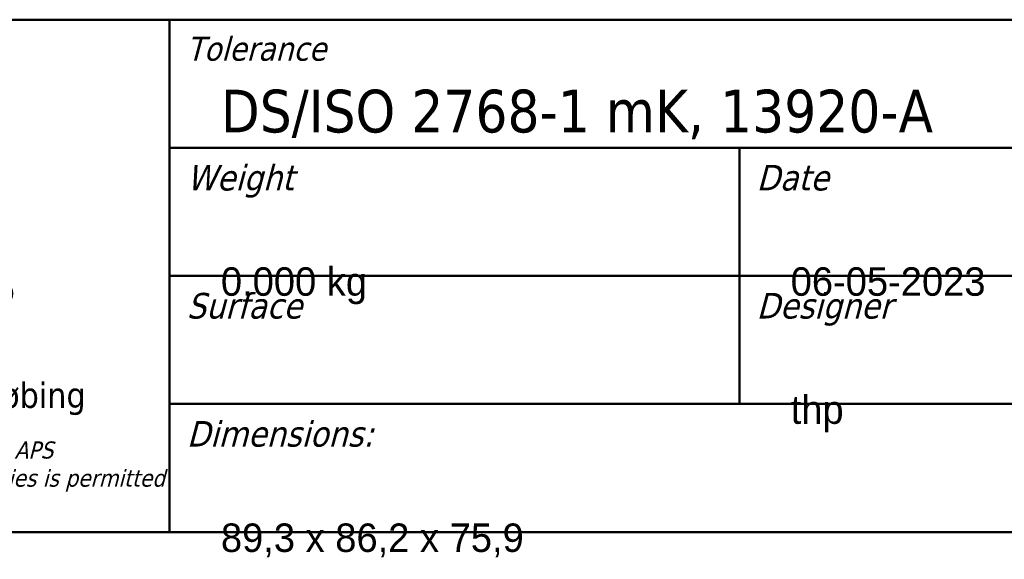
# Model space of a CAD drawing. Header units: millimetres. Extents: x 15 to 430, y 13 to 300.
# Tile 4 of 13: x 192 to 279, y 13 to 60. Entities that reach past the tile are written whole.
import ezdxf
from ezdxf.enums import TextEntityAlignment as Align

# ---------------------------------------------------------------- set-up
doc = ezdxf.new("R2018")
doc.units = ezdxf.units.MM
doc.header["$LTSCALE"] = 1.5
doc.layers.add('Border (ISO)', color=7, linetype='Continuous', lineweight=50)
doc.layers.add('Title (ISO)', color=7, linetype='Continuous', lineweight=50)
doc.styles.add('Note Text (ISO)', font='tahoma.ttf')
doc.styles.get("Standard").update_dxf_attribs({"font": 'tahoma.ttf'})

# ---------------------------------------------------------------- blocks, each defined once
blk = doc.blocks.new('Borders Border')
at = {"layer": 'Border (ISO)'}
blk.add_line((287, 10), (10, 10), dxfattribs=at)
blk = doc.blocks.new('Title Blocks JKE')
at = {"layer": 'Title (ISO)'}
for p, q in [((100.889, 162.131), (290.889, 162.131)), ((140.889, 162.131), (140.889, 132.131)), ((140.889, 154.631), (207.556, 154.631)), ((174.222, 154.631), (174.222, 139.631)), ((140.889, 147.131), (290.889, 147.131)), ((140.889, 139.631), (290.889, 139.631)), ((290.889, 132.131), (100.889, 132.131))]:
    blk.add_line(p, q, dxfattribs=at)
at = {"layer": 'Title (ISO)', "style": 'Note Text (ISO)'}
for s, insert, char_height, attachment_point in [('\\fTahoma|b0|i1;{\\H1.4000;Tolerance}', (141.889, 161.131), 1.4, 1), ('\\fTahoma|b0|i0;{\\H2.5000;DS/ISO 2768-1 mK, 13920-A}', (143.889, 155.131), 2.5, 7), ('\\fTahoma|b0|i1;{\\H1.5000;Weight}', (141.889, 153.631), 1.5, 1), ('\\fTahoma|b0|i1;{\\H1.5000;Date}', (175.222, 153.631), 1.5, 1), ('\\fTahoma|b0|i0;JK e-solutions ApS', (108.536, 147.684), 2.2, 1), ('\\fTahoma|b0|i1;{\\H1.5000;Surface}', (141.889, 146.131), 1.5, 1), ('\\fTahoma|b0|i1;{\\H1.5000;Designer}', (175.222, 146.131), 1.5, 1), ('\\fTahoma|b0|i1;{\\H1.5000;Dimensions:}', (141.889, 138.631), 1.5, 1)]:
    blk.add_mtext(s, dxfattribs=dict(at, insert=insert, char_height=char_height, attachment_point=attachment_point))
at = {"layer": 'Title (ISO)', "attachment_point": 2, "style": 'Note Text (ISO)'}
for s, insert, char_height, width, line_spacing_factor in [('\\fTahoma|b0|i0;{\\H1.5000;Røjklitvej 28 | DK6950 Ringkøbing}\\fTahoma|b0|i0;{\\H2.0000;\\P}', (120.881, 140.9), 1.5, 39.92315, 4), ('\\fTahoma|b0|i1;{\\H1.0000;THIS DRAWING IS THE PROPERTY OF JKE APS\\P}\\fTahoma|b0|i1;{\\H1.0000;No copying, utilization or handing over to third parties is permitted witout our concent.}', (120.807, 137.434), 1, 39.59869, 0.987884)]:
    blk.add_mtext(s, dxfattribs=dict(at, insert=insert, char_height=char_height, width=width, line_spacing_factor=line_spacing_factor))
at = {"layer": 'Title (ISO)', "lineweight": 30, "flags": 104}
for tag, p in [('DESCRIPTION', (210.556, 158.381)), ('TITLE', (210.556, 154.631)), ('SUBJECT', (210.556, 150.881))]:
    blk.add_attdef(tag, text='', height=2.5, dxfattribs=at).set_placement(p, align=Align.MIDDLE_LEFT)
for tag, height, p in [('MASS\\P3;', 2.5, (143.889, 147.631)), ('CREATION_DATE', 2.5, (177.222, 147.631)), ('Surface', 2.5, (143.889, 140.131)), ('MATERIAL', 2.5, (243.61, 140.131)), ('DESIGNER', 2.5, (177.222, 140.131)), ('Dimension', 2.5, (143.889, 132.631)), ('PART_NUMBER', 2.2, (243.61, 132.631))]:
    blk.add_attdef(tag, text='', height=height, dxfattribs=at).set_placement(p, align=Align.BOTTOM_LEFT)
blk.add_attdef('Sheet_Size', text='', height=2.5, dxfattribs=at).set_placement((215.889, 140.131), align=Align.BOTTOM_CENTER)
blk.add_attdef('REVISION_NUMBER', text='', height=2.2, dxfattribs=at).set_placement((287.389, 134.898), align=Align.MIDDLE_CENTER)

msp = doc.modelspace()

# ---------------------------------------------------------------- block references
at = {"xscale": 1.5, "yscale": 1.5, "zscale": 1.5}
msp.add_blockref('Borders Border', (0, 0), dxfattribs=at)
ref = msp.add_blockref('Title Blocks JKE', (-5.834, -183.196), dxfattribs=dict(xscale=1.5, yscale=1.5, zscale=1.5))
lines = msp.add_mtext('0,000 kg', dxfattribs={"layer": 'Title (ISO)', "insert": (210, 38.25), "char_height": 2.5, "attachment_point": 1})
ref.add_attrib('MASS\\P3;', '', (210, 38.25), dxfattribs={"flags": 104}).embed_mtext(lines)
lines = msp.add_mtext('thp', dxfattribs={"layer": 'Title (ISO)', "insert": (260, 27), "char_height": 2.5, "attachment_point": 1})
ref.add_attrib('DESIGNER', '', (260, 27), dxfattribs={"flags": 104}).embed_mtext(lines)
lines = msp.add_mtext('06-05-2023', dxfattribs={"layer": 'Title (ISO)', "insert": (260, 38.25), "char_height": 2.5, "attachment_point": 1})
ref.add_attrib('CREATION_DATE', '', (260, 38.25), dxfattribs={"flags": 104}).embed_mtext(lines)
lines = msp.add_mtext('89,3 x 86,2 x 75,9  ', dxfattribs={"layer": 'Title (ISO)', "insert": (210, 15.75), "char_height": 2.5, "attachment_point": 1})
ref.add_attrib('Dimension', '', (210, 15.75), dxfattribs={"flags": 104}).embed_mtext(lines)

doc.saveas('drawing.dxf')
